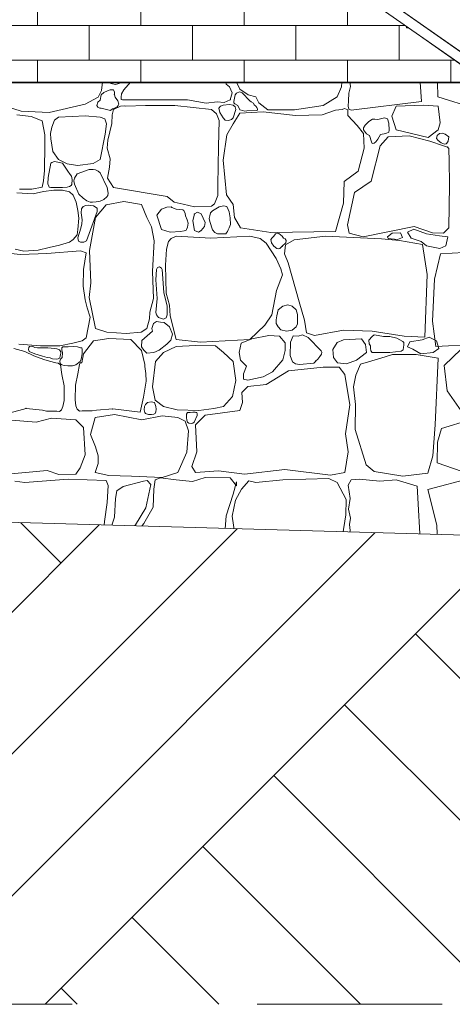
# Model space of a CAD drawing. Header units: centimetres. Extents: x 13236 to 130629, y -361 to 3059.
# Tile 17 of 71: x 76144 to 76228, y -215 to -23. Entities that reach past the tile are written whole.
import ezdxf

# ---------------------------------------------------------------- set-up
doc = ezdxf.new("R2010")
doc.units = ezdxf.units.CM
doc.header["$MEASUREMENT"] = 0
doc.linetypes.add('Przerywana', pattern=[36, 18, -18])
doc.linetypes.add('Wipeout_Contour', pattern=[100, 0, -100])
for name, color, linetype, lineweight in [('0_Nr_pióra__1', 7, 'Continuous', 13), ('0_Nr_pióra__102', 9, 'Continuous', 5), ('0_Nr_pióra__11', 7, 'Continuous', 13), ('0_Nr_pióra__2', 8, 'Continuous', 5), ('0_Nr_pióra__93', 7, 'Continuous', 13), ('_elementy3d_Nr_pióra__102', 9, 'Continuous', 5), ('_elementy3d_Nr_pióra__2', 8, 'Continuous', 5)]:
    doc.layers.add(name, color=color, linetype=linetype, lineweight=lineweight)
doc.layers.add('_elementy3d', color=7, linetype='Continuous')

# ---------------------------------------------------------------- blocks, each defined once
blk = doc.blocks.new('*X471', base_point=(73973.14, 422.67))
at = {"layer": '_elementy3d_Nr_pióra__102', "linetype": 'Continuous'}
for p, q in [((76159.84, -35.2), (76159.66, -36.88)), ((76161.28, -35.2), (76161.29, -35.22)), ((76161.29, -35.22), (76161.52, -35.52)), ((76161.52, -35.52), (76161.8, -35.57)), ((76161.8, -35.57), (76162.35, -35.68)), ((76162.35, -35.68), (76162.8, -35.54)), ((76162.8, -35.54), (76163.78, -35.2)), ((76165.3, -35.2), (76163.97, -36.75)), ((76183.88, -35.61), (76183.82, -35.2)), ((76184.58, -36.16), (76183.88, -35.61)), ((76185.1, -37.3), (76184.58, -36.16)), ((76185.9, -35.2), (76186.58, -36.61)), ((76205.53, -38.07), (76206.32, -36.13)), ((76206.32, -36.13), (76206.43, -35.2)), ((76208.13, -36.1), (76207.79, -37.34)), ((76207.94, -35.2), (76208.13, -36.1)), ((76221.91, -38.98), (76221.69, -35.2)), ((76225.13, -38.09), (76225.02, -35.2)), ((76144.03, -40.89), (76135.13, -38.09)), ((76158.99, -38.12), (76156.43, -39.53)), ((76159.66, -36.88), (76158.99, -38.12)), ((76159.6, -37.67), (76159.36, -38.75)), ((76160.07, -37.23), (76159.6, -37.67)), ((76160.78, -36.92), (76160.07, -37.23)), ((76161.3, -36.69), (76160.78, -36.92)), ((76161.96, -36.7), (76161.3, -36.69)), ((76162.17, -37.19), (76161.96, -36.7)), ((76162.14, -37.67), (76162.17, -37.19)), ((76162.31, -38.16), (76162.14, -37.67)), ((76162.83, -38.86), (76162.31, -38.16)), ((76163.47, -38.14), (76163.46, -38.62)), ((76163.52, -37.51), (76163.47, -38.14)), ((76163.97, -36.75), (76163.52, -37.51)), ((76184.7, -38.66), (76185.1, -37.3)), ((76185.67, -37.72), (76185.36, -38.96)), ((76185.9, -37.35), (76185.67, -37.72)), ((76186.5, -37.14), (76185.9, -37.35)), ((76187.02, -37.3), (76186.5, -37.14)), ((76186.58, -36.61), (76188.19, -37.67)), ((76188.48, -38.83), (76187.02, -37.3)), ((76188.19, -37.67), (76189.68, -38.07)), ((76189.68, -38.07), (76190.25, -39.23)), ((76202.75, -39.78), (76205.53, -38.07)), ((76207.79, -37.34), (76207.68, -38.85)), ((76234.03, -40.89), (76225.13, -38.09)), ((76156.43, -39.53), (76149.45, -41.15)), ((76158.89, -39.14), (76158.74, -39.8)), ((76158.74, -39.8), (76158.94, -40.12)), ((76159.36, -38.75), (76158.89, -39.14)), ((76158.94, -40.12), (76159.07, -40.16)), ((76159.07, -40.16), (76159.34, -40.29)), ((76163.35, -39.88), (76161.99, -40.57)), ((76162.14, -40.32), (76162.69, -40.02)), ((76162.69, -40.02), (76162.86, -39.77)), ((76162.98, -39.48), (76162.83, -38.86)), ((76162.86, -39.77), (76162.98, -39.48)), ((76164.04, -39.84), (76163.35, -39.88)), ((76163.46, -38.62), (76163.72, -38.66)), ((76163.72, -38.66), (76176.4, -38.64)), ((76164.36, -39.9), (76164.04, -39.84)), ((76168.2, -39.8), (76164.36, -39.9)), ((76173.93, -39.78), (76168.2, -39.8)), ((76181.06, -40.57), (76173.93, -39.78)), ((76176.4, -38.64), (76179.99, -39.33)), ((76179.99, -39.33), (76182.12, -39.03)), ((76182.12, -39.03), (76183.53, -39.18)), ((76182.77, -39.88), (76182.5, -40.28)), ((76183.29, -39.68), (76182.77, -39.88)), ((76184.55, -39.55), (76183.29, -39.68)), ((76183.53, -39.18), (76184.7, -38.66)), ((76185.29, -39.68), (76184.55, -39.55)), ((76185.65, -40.01), (76185.29, -39.68)), ((76185.36, -38.96), (76185.38, -39.26)), ((76185.38, -39.26), (76185.57, -39.43)), ((76185.57, -39.43), (76186.18, -39.8)), ((76185.75, -40.56), (76185.65, -40.01)), ((76186.18, -39.8), (76186.57, -40.6)), ((76188.79, -39.06), (76188.48, -38.83)), ((76189.22, -39.33), (76188.79, -39.06)), ((76189.37, -39.61), (76189.22, -39.33)), ((76189.68, -39.87), (76189.37, -39.61)), ((76189.9, -40.19), (76189.68, -39.87)), ((76190.03, -40.46), (76189.9, -40.19)), ((76190.25, -39.23), (76192.01, -40.59)), ((76197.21, -40.64), (76202.75, -39.78)), ((76207.68, -38.85), (76207.63, -39.92)), ((76207.63, -39.92), (76207.8, -40.48)), ((76208.23, -40.69), (76221.91, -38.98)), ((76217, -39.92), (76216.14, -41.82)), ((76222.33, -39.72), (76217, -39.92)), ((76225.17, -39.92), (76222.33, -39.72)), ((76225.57, -43.14), (76225.17, -39.92)), ((76145.94, -41.88), (76143.16, -41.61)), ((76149.45, -41.15), (76144.03, -40.89)), ((76148.08, -42.77), (76145.94, -41.88)), ((76151.25, -42.06), (76150.51, -42.65)), ((76153.95, -41.88), (76151.25, -42.06)), ((76156.47, -41.8), (76153.95, -41.88)), ((76159.4, -42.06), (76156.47, -41.8)), ((76159.34, -40.29), (76159.6, -40.32)), ((76160.27, -42.38), (76159.4, -42.06)), ((76159.6, -40.32), (76161.38, -40.72)), ((76161.38, -40.72), (76161.78, -40.43)), ((76161.7, -41.56), (76161.67, -43.28)), ((76161.99, -40.57), (76161.7, -41.56)), ((76161.78, -40.43), (76162.14, -40.32)), ((76182.01, -41.41), (76181.06, -40.57)), ((76182.52, -42.71), (76182.01, -41.41)), ((76182.5, -40.28), (76182.67, -41.13)), ((76182.67, -41.13), (76183.29, -42.15)), ((76183.29, -42.15), (76183.69, -42.62)), ((76184.94, -42.49), (76185.29, -42.15)), ((76185.29, -42.15), (76185.75, -40.56)), ((76186.58, -41.26), (76185.29, -43.32)), ((76186.57, -40.6), (76187.12, -40.72)), ((76191.09, -41.01), (76186.58, -41.26)), ((76187.12, -40.72), (76187.46, -40.85)), ((76187.46, -40.85), (76187.95, -40.82)), ((76187.95, -40.82), (76189.89, -40.77)), ((76189.89, -40.77), (76190.03, -40.65)), ((76190.03, -40.65), (76190.03, -40.46)), ((76197.38, -41.73), (76191.09, -41.01)), ((76192.01, -40.59), (76197.21, -40.64)), ((76202.61, -41.56), (76197.38, -41.73)), ((76205.21, -40.67), (76202.61, -41.56)), ((76206.51, -40.58), (76205.21, -40.67)), ((76206.96, -40.35), (76206.51, -40.58)), ((76207.59, -40.62), (76206.96, -40.35)), ((76207.56, -41.73), (76207.59, -40.62)), ((76209.39, -43.69), (76207.56, -41.73)), ((76207.8, -40.48), (76208.23, -40.69)), ((76214.75, -42.15), (76213.41, -42.5)), ((76215.31, -42.34), (76214.75, -42.15)), ((76216.14, -41.82), (76217, -44.52)), ((76148.6, -45.45), (76148.08, -42.77)), ((76149.95, -44.01), (76149.74, -45.21)), ((76150.51, -42.65), (76149.95, -44.01)), ((76160.58, -43.31), (76160.27, -42.38)), ((76160.34, -45.36), (76160.58, -43.31)), ((76161.67, -43.28), (76160.85, -46.49)), ((76182.39, -47.76), (76182.52, -42.71)), ((76183.69, -42.62), (76184.34, -42.68)), ((76185.29, -43.32), (76184.01, -45.5)), ((76184.34, -42.68), (76184.94, -42.49)), ((76210.63, -45.2), (76209.39, -43.69)), ((76210.98, -43.59), (76210.63, -44.1)), ((76211.65, -42.91), (76210.98, -43.59)), ((76212.38, -42.46), (76211.65, -42.91)), ((76212.84, -42.45), (76212.38, -42.46)), ((76213.41, -42.5), (76212.84, -42.45)), ((76215.53, -43.18), (76215.31, -42.34)), ((76215.62, -44.54), (76215.53, -43.18)), ((76225.17, -44.52), (76225.57, -43.14)), ((76148.58, -47.43), (76148.6, -45.45)), ((76149.74, -45.21), (76149.77, -46.23)), ((76159.4, -50.26), (76160.34, -45.36)), ((76184.01, -45.5), (76183.29, -50.38)), ((76210.63, -44.1), (76210.63, -44.52)), ((76210.63, -44.52), (76211.22, -45.28)), ((76210.73, -48.1), (76210.63, -45.2)), ((76211.22, -45.28), (76211.82, -45.58)), ((76211.82, -45.58), (76212.19, -46.81)), ((76213.41, -46.32), (76213.91, -45.39)), ((76215.44, -45.84), (76213.85, -47.63)), ((76213.91, -45.39), (76214.97, -45.21)), ((76214.97, -45.21), (76215.59, -44.95)), ((76219.55, -45.7), (76215.44, -45.84)), ((76215.59, -44.95), (76215.62, -44.54)), ((76217, -44.52), (76223.19, -45.99)), ((76223.51, -46.71), (76219.55, -45.7)), ((76223.19, -45.99), (76225.17, -44.52)), ((76224.86, -46.2), (76224.96, -45.61)), ((76224.96, -45.61), (76225.4, -45.21)), ((76225.4, -45.21), (76226, -45.14)), ((76226, -45.14), (76226.55, -45.33)), ((76226.55, -45.33), (76227.22, -45.84)), ((76227.22, -45.84), (76227.1, -46.7)), ((76148.51, -52.45), (76148.58, -47.43)), ((76149.77, -46.23), (76150.17, -48.75)), ((76160.85, -46.49), (76160.75, -48.05)), ((76182.31, -55.29), (76182.39, -47.76)), ((76213.85, -47.63), (76212.12, -54.51)), ((76212.19, -46.81), (76212.33, -47.14)), ((76212.33, -47.14), (76212.72, -47.09)), ((76212.72, -47.09), (76213.06, -46.82)), ((76213.06, -46.82), (76213.41, -46.32)), ((76226.19, -47.63), (76223.51, -46.71)), ((76225.17, -46.57), (76224.86, -46.2)), ((76225.72, -47.04), (76225.17, -46.57)), ((76226.39, -47.28), (76225.72, -47.04)), ((76226.99, -47.85), (76226.19, -47.63)), ((76226.69, -47.24), (76226.39, -47.28)), ((76226.85, -47.07), (76226.69, -47.24)), ((76227.1, -46.7), (76226.85, -47.07)), ((76227.24, -48.15), (76226.99, -47.85)), ((76150.17, -48.75), (76151.25, -50.26)), ((76160.75, -48.05), (76161.29, -50.15)), ((76209.62, -52.53), (76210.73, -48.1)), ((76227.25, -48.39), (76227.24, -48.15)), ((76227.28, -50.43), (76227.25, -48.39)), ((76149.77, -50.97), (76149.23, -53.81)), ((76149.95, -50.85), (76149.77, -50.97)), ((76150.47, -50.7), (76149.95, -50.85)), ((76152.03, -50.97), (76150.47, -50.7)), ((76151.25, -50.26), (76152.94, -51.12)), ((76153.09, -52.58), (76152.03, -50.97)), ((76152.94, -51.12), (76154.99, -51.44)), ((76154.99, -51.44), (76157.99, -51.08)), ((76157.99, -51.08), (76159.4, -50.26)), ((76161.29, -50.15), (76161.21, -51.79)), ((76183.29, -50.38), (76183.98, -57.14)), ((76227.37, -55.21), (76227.28, -50.43)), ((76148.36, -54.45), (76148.51, -52.45)), ((76153.55, -53.22), (76153.09, -52.58)), ((76153.82, -53.54), (76153.55, -53.22)), ((76153.91, -54.14), (76153.82, -53.54)), ((76154.93, -53.08), (76154.4, -53.88)), ((76157.23, -52.23), (76154.93, -53.08)), ((76157.99, -52.2), (76157.23, -52.23)), ((76158.47, -52.32), (76157.99, -52.2)), ((76158.97, -52.54), (76158.47, -52.32)), ((76159.39, -52.88), (76158.97, -52.54)), ((76160.74, -55.74), (76159.39, -52.88)), ((76161.21, -51.79), (76160.77, -53.94)), ((76206.87, -54.56), (76209.62, -52.53)), ((76148.08, -55.66), (76148.36, -54.45)), ((76149.23, -53.81), (76149.22, -55.03)), ((76149.22, -55.03), (76149.37, -55.45)), ((76149.37, -55.45), (76149.47, -55.68)), ((76152.96, -55.66), (76153.39, -55.55)), ((76153.39, -55.55), (76153.72, -55.32)), ((76153.72, -55.32), (76153.84, -55.12)), ((76153.84, -55.12), (76153.91, -54.14)), ((76154.4, -53.88), (76154.27, -54.43)), ((76154.27, -54.43), (76154.37, -55.09)), ((76154.37, -55.09), (76155.2, -57.01)), ((76160.77, -53.94), (76161.99, -55.73)), ((76182.27, -57.31), (76182.31, -55.29)), ((76206.77, -58.75), (76206.87, -54.56)), ((76212.12, -54.51), (76208.9, -56.67)), ((76227.23, -63.55), (76227.37, -55.21)), ((76146.32, -56.94), (76143.14, -56.75)), ((76143.67, -56.03), (76146.09, -56.02)), ((76146.09, -56.02), (76148.08, -55.66)), ((76148.32, -56.5), (76146.32, -56.94)), ((76150.35, -56.22), (76148.32, -56.5)), ((76149.47, -55.68), (76149.77, -55.74)), ((76149.77, -55.74), (76152.03, -55.74)), ((76152.06, -56.25), (76150.35, -56.22)), ((76152.03, -55.74), (76152.96, -55.66)), ((76153.38, -56.55), (76152.06, -56.25)), ((76154.09, -57.23), (76153.38, -56.55)), ((76154.68, -58.59), (76154.09, -57.23)), ((76155.2, -57.01), (76156.08, -57.78)), ((76160.67, -57.56), (76160.85, -57.3)), ((76160.91, -56.83), (76160.74, -55.74)), ((76160.85, -57.3), (76160.91, -56.83)), ((76161.99, -55.73), (76172.39, -57.5)), ((76181.66, -58.88), (76182.27, -57.31)), ((76183.98, -57.14), (76185.27, -59.05)), ((76208.9, -56.67), (76207.49, -62.98)), ((76155.02, -60.19), (76154.68, -58.59)), ((76156.57, -59.22), (76156.04, -59.43)), ((76156.08, -57.78), (76156.77, -58.32)), ((76157.04, -59.16), (76156.57, -59.22)), ((76156.77, -58.32), (76157.46, -58.57)), ((76158.1, -59.27), (76157.04, -59.16)), ((76157.46, -58.57), (76157.88, -58.6)), ((76157.88, -58.6), (76158.6, -58.54)), ((76158.78, -59.72), (76158.1, -59.27)), ((76160.53, -59.12), (76158.47, -61.55)), ((76158.6, -58.54), (76159.36, -58.36)), ((76159.36, -58.36), (76160.07, -58.05)), ((76160.07, -58.05), (76160.67, -57.56)), ((76163.99, -58.48), (76160.53, -59.12)), ((76167.41, -59.02), (76163.99, -58.48)), ((76168.43, -61.55), (76167.41, -59.02)), ((76172.39, -57.5), (76173.76, -58.59)), ((76173.76, -58.59), (76175.54, -59)), ((76175.54, -59), (76177.75, -59.5)), ((76177.75, -59.5), (76181.06, -59.39)), ((76181.06, -59.39), (76181.66, -58.88)), ((76183.4, -59.32), (76182.53, -59.51)), ((76184.02, -59.4), (76183.4, -59.32)), ((76184.28, -60.01), (76184.02, -59.4)), ((76185.27, -59.05), (76185.52, -61.55)), ((76205.21, -64.3), (76206.77, -58.75)), ((76155.21, -61.71), (76155.02, -60.19)), ((76155.73, -59.86), (76155.66, -60.63)), ((76155.66, -60.63), (76155.89, -62.03)), ((76156.04, -59.43), (76155.73, -59.86)), ((76156.69, -66.13), (76158.76, -60.42)), ((76158.76, -60.42), (76158.8, -60)), ((76158.8, -60), (76158.78, -59.72)), ((76171.32, -59.94), (76170.41, -61.1)), ((76170.41, -61.1), (76171.32, -63.87)), ((76172.38, -59.57), (76171.32, -59.94)), ((76173.18, -59.52), (76172.38, -59.57)), ((76173.35, -59.59), (76173.18, -59.52)), ((76174.15, -59.94), (76173.35, -59.59)), ((76175.44, -60.09), (76174.15, -59.94)), ((76175.68, -60.21), (76175.44, -60.09)), ((76175.92, -60.76), (76175.68, -60.21)), ((76176.01, -61.22), (76175.92, -60.76)), ((76176.32, -62.04), (76176.01, -61.22)), ((76177.71, -60.88), (76177.39, -62.19)), ((76178.32, -60.55), (76177.71, -60.88)), ((76179.03, -60.88), (76178.32, -60.55)), ((76179.82, -62.56), (76179.03, -60.88)), ((76180.69, -61.22), (76180.62, -61.75)), ((76180.85, -60.69), (76180.69, -61.22)), ((76181.26, -60.26), (76180.85, -60.69)), ((76182.53, -59.51), (76181.26, -60.26)), ((76184.46, -60.47), (76184.28, -60.01)), ((76184.67, -61.6), (76184.46, -60.47)), ((76155.05, -63.93), (76155.21, -61.71)), ((76155.78, -62.78), (76155.62, -63.63)), ((76155.89, -62.03), (76155.78, -62.78)), ((76158.47, -61.55), (76157.31, -67.99)), ((76169.34, -63.4), (76168.43, -61.55)), ((76176.48, -62.64), (76176.32, -62.04)), ((76176.35, -63.48), (76176.48, -62.64)), ((76177.39, -62.19), (76177.71, -64.1)), ((76179.7, -63.35), (76179.82, -62.56)), ((76180.62, -61.75), (76180.71, -62.34)), ((76180.71, -62.34), (76181.26, -63.97)), ((76184.5, -63.59), (76184.72, -62.94)), ((76184.72, -62.94), (76184.67, -61.6)), ((76185.52, -61.55), (76186.68, -63.58)), ((76207.49, -62.98), (76207.86, -64.59)), ((76154.09, -65.88), (76154.89, -64.97)), ((76154.89, -64.97), (76155.05, -63.93)), ((76155.62, -63.63), (76155.01, -65.52)), ((76169.91, -66.13), (76169.34, -63.4)), ((76171.32, -63.87), (76173.01, -64.44)), ((76173.01, -64.44), (76175.04, -64.32)), ((76175.04, -64.32), (76175.75, -64.19)), ((76175.75, -64.19), (76176.1, -64.06)), ((76176.1, -64.06), (76176.2, -63.87)), ((76176.2, -63.87), (76176.35, -63.48)), ((76177.71, -64.1), (76178.5, -64.43)), ((76178.5, -64.43), (76179.03, -64.1)), ((76179.03, -64.1), (76179.7, -63.35)), ((76181.26, -63.97), (76181.72, -64.47)), ((76181.72, -64.47), (76182.24, -64.75)), ((76182.24, -64.75), (76182.99, -64.76)), ((76182.99, -64.76), (76183.81, -64.74)), ((76183.81, -64.74), (76183.98, -64.54)), ((76183.98, -64.54), (76184.15, -64.3)), ((76184.15, -64.3), (76184.28, -63.97)), ((76184.28, -63.97), (76184.5, -63.59)), ((76186.68, -63.58), (76192.6, -64.49)), ((76192.6, -64.49), (76205.21, -64.3)), ((76193.53, -64.76), (76193.19, -65.19)), ((76193.84, -64.63), (76193.53, -64.76)), ((76194.16, -64.69), (76193.84, -64.63)), ((76194.8, -65.19), (76194.16, -64.69)), ((76207.86, -64.59), (76210.58, -65.34)), ((76210.58, -65.34), (76220.49, -63.35)), ((76215.31, -65.36), (76216.22, -64.62)), ((76216.22, -64.62), (76217.81, -64.56)), ((76217.81, -64.56), (76218.22, -65.45)), ((76220.4, -63.83), (76219.19, -64.45)), ((76219.19, -64.45), (76219.9, -65.57)), ((76222.87, -64.77), (76220.4, -63.83)), ((76220.49, -63.35), (76224.06, -64.54)), ((76225.4, -65.12), (76222.87, -64.77)), ((76224.06, -64.54), (76226.19, -64.59)), ((76227.05, -65.3), (76225.4, -65.12)), ((76226.19, -64.59), (76227.23, -63.55)), ((76149.43, -67.43), (76151.48, -66.98)), ((76151.48, -66.98), (76153.43, -66.35)), ((76153.43, -66.35), (76154.09, -65.88)), ((76155.01, -65.52), (76155.15, -66.15)), ((76155.15, -66.15), (76155.57, -66.38)), ((76155.57, -66.38), (76156.19, -66.35)), ((76156.19, -66.35), (76156.69, -66.13)), ((76169.54, -72.05), (76169.91, -66.13)), ((76172.69, -66.23), (76172.27, -67.71)), ((76173.21, -65.63), (76172.69, -66.23)), ((76174.2, -65.19), (76173.21, -65.63)), ((76180.93, -65.56), (76174.2, -65.19)), ((76188.48, -65.19), (76180.93, -65.56)), ((76190.54, -65.63), (76188.48, -65.19)), ((76191.68, -66.53), (76190.54, -65.63)), ((76193.64, -69.52), (76191.68, -66.53)), ((76192.83, -65.55), (76192.62, -65.88)), ((76192.62, -65.88), (76192.74, -66.51)), ((76192.74, -66.51), (76193.19, -67.17)), ((76193.19, -65.19), (76192.83, -65.55)), ((76195.08, -65.58), (76194.8, -65.19)), ((76194.8, -67.17), (76195.51, -66.48)), ((76195.37, -65.73), (76195.08, -65.58)), ((76195.45, -66.9), (76195.27, -68.66)), ((76195.56, -66.05), (76195.37, -65.73)), ((76197.11, -65.91), (76195.45, -66.9)), ((76195.51, -66.48), (76195.56, -66.05)), ((76203.23, -65.19), (76197.11, -65.91)), ((76214.15, -65.73), (76203.23, -65.19)), ((76217.64, -66.05), (76214.15, -65.73)), ((76215.45, -65.68), (76215.31, -65.36)), ((76217.25, -65.83), (76215.45, -65.68)), ((76218.22, -65.45), (76217.25, -65.83)), ((76222.12, -66.84), (76217.64, -66.05)), ((76219.9, -65.57), (76221.87, -66.21)), ((76221.87, -66.21), (76222.9, -67.1)), ((76223.01, -72.67), (76222.12, -66.84)), ((76226.67, -67.1), (76227.05, -65.3)), ((76143.86, -68.77), (76140.13, -68.35)), ((76142.84, -67.7), (76144.54, -68.1)), ((76149.01, -68.6), (76143.86, -68.77)), ((76144.54, -68.1), (76147.33, -67.94)), ((76147.33, -67.94), (76149.43, -67.43)), ((76155.53, -68.04), (76149.01, -68.6)), ((76156.62, -68.45), (76155.53, -68.04)), ((76156.12, -71.66), (76156.62, -68.45)), ((76157.31, -67.99), (76157.55, -74.3)), ((76172.27, -67.71), (76172.09, -70.83)), ((76193.19, -67.17), (76193.75, -67.61)), ((76193.75, -67.61), (76194.04, -67.69)), ((76194.04, -67.69), (76194.33, -67.61)), ((76194.33, -67.61), (76194.54, -67.39)), ((76194.54, -67.39), (76194.8, -67.17)), ((76195.27, -68.66), (76195.98, -70.41)), ((76222.9, -67.1), (76225.49, -67.63)), ((76225.65, -68.63), (76224.48, -73.6)), ((76225.49, -67.63), (76226.67, -67.1)), ((76230.13, -68.35), (76225.65, -68.63)), ((76172.09, -70.83), (76172.22, -76.26)), ((76194.51, -71.55), (76193.64, -69.52)), ((76195.98, -70.41), (76198.12, -77.99)), ((76156.07, -74.91), (76156.12, -71.66)), ((76169.74, -77.3), (76169.54, -72.05)), ((76170.36, -71.66), (76170.18, -73.67)), ((76170.55, -71.3), (76170.36, -71.66)), ((76170.94, -71.16), (76170.55, -71.3)), ((76171.32, -71.41), (76170.94, -71.16)), ((76171.42, -71.66), (76171.32, -71.41)), ((76171.74, -76.19), (76171.42, -71.66)), ((76193.71, -75.79), (76194.85, -72.74)), ((76194.85, -72.74), (76194.51, -71.55)), ((76222.54, -84.83), (76223.01, -72.67)), ((76157.55, -74.3), (76157.21, -77.15)), ((76170.18, -73.67), (76170.45, -77.32)), ((76224.48, -73.6), (76224.09, -81.74)), ((76156.45, -77.62), (76156.07, -74.91)), ((76172.42, -78.8), (76171.74, -76.19)), ((76172.22, -76.26), (76172.88, -78.64)), ((76192.77, -80.54), (76193.71, -75.79)), ((76156.87, -79.14), (76156.45, -77.62)), ((76157.21, -77.15), (76158.47, -83.14)), ((76169.07, -80), (76169.74, -77.3)), ((76170.45, -77.32), (76170.23, -80.08)), ((76195.92, -78.55), (76194.9, -78.84)), ((76196.75, -78.8), (76195.92, -78.55)), ((76198.12, -77.99), (76199.16, -81.56)), ((76157.4, -80.94), (76156.87, -79.14)), ((76168.95, -81.29), (76169.07, -80)), ((76170.23, -80.08), (76170.36, -80.54)), ((76172.4, -80.54), (76172.42, -78.8)), ((76172.88, -78.64), (76173.01, -80.69)), ((76194.02, -79.56), (76193.74, -80.73)), ((76194.9, -78.84), (76194.02, -79.56)), ((76197.55, -79.56), (76196.75, -78.8)), ((76197.78, -80.42), (76197.55, -79.56)), ((76197.8, -81.36), (76197.78, -80.42)), ((76156.62, -84.98), (76157.4, -80.94)), ((76168.43, -83.14), (76168.95, -81.29)), ((76169.76, -82.21), (76169.57, -82.75)), ((76170.36, -81.82), (76169.76, -82.21)), ((76170.36, -80.54), (76170.73, -81.06)), ((76171.1, -81.91), (76170.36, -81.82)), ((76170.73, -81.06), (76171.72, -81.37)), ((76171.8, -82.02), (76171.1, -81.91)), ((76171.72, -81.37), (76172.23, -81.1)), ((76172.9, -82.85), (76171.8, -82.02)), ((76172.23, -81.1), (76172.4, -80.54)), ((76173.01, -80.69), (76174.2, -85.32)), ((76191.44, -82.55), (76192.77, -80.54)), ((76193.63, -81.45), (76193.62, -82.2)), ((76193.62, -82.2), (76194.02, -82.87)), ((76193.74, -80.73), (76193.63, -81.45)), ((76197.55, -82.87), (76197.81, -82.26)), ((76197.81, -82.26), (76197.8, -81.36)), ((76199.16, -81.56), (76199.51, -84.01)), ((76224.09, -81.74), (76224.69, -86.64)), ((76158.47, -83.14), (76160.7, -83.91)), ((76160.7, -83.91), (76164.46, -84.14)), ((76164.46, -84.14), (76167.34, -83.91)), ((76167.34, -83.91), (76168.43, -83.14)), ((76169.57, -83.67), (76167.5, -85.51)), ((76169.57, -82.75), (76169.44, -83.17)), ((76169.44, -83.17), (76169.57, -83.67)), ((76173.44, -84.25), (76172.9, -82.85)), ((76173.16, -85.46), (76173.44, -84.25)), ((76188.48, -85.32), (76191.44, -82.55)), ((76194.02, -82.87), (76194.55, -83.43)), ((76194.55, -83.43), (76195.66, -83.71)), ((76195.66, -83.71), (76196.73, -83.5)), ((76196.73, -83.5), (76197.55, -82.87)), ((76199.51, -84.01), (76201.07, -84.53)), ((76201.07, -84.53), (76206.72, -83.49)), ((76206.72, -83.49), (76212.34, -83.69)), ((76212.34, -83.69), (76218.56, -84.63)), ((76143.56, -86.2), (76147.77, -86.51)), ((76151.55, -86.51), (76154.05, -86.01)), ((76154.05, -86.01), (76155.87, -85.58)), ((76155.87, -85.58), (76156.62, -84.98)), ((76156.16, -88.07), (76158.05, -85.6)), ((76158.05, -85.6), (76161.05, -85.13)), ((76161.05, -85.13), (76165.36, -85.32)), ((76165.36, -85.32), (76167.45, -87.43)), ((76167.5, -85.51), (76167.44, -86.73)), ((76172.36, -86.23), (76173.16, -85.46)), ((76174.2, -85.32), (76178.93, -85.82)), ((76178.93, -85.82), (76188.48, -85.32)), ((76186.83, -86.02), (76186.46, -87.81)), ((76188.88, -85.2), (76186.83, -86.02)), ((76192.18, -84.51), (76188.88, -85.2)), ((76194.28, -84.68), (76192.18, -84.51)), ((76195.4, -85.97), (76194.28, -84.68)), ((76195.37, -87.45), (76195.4, -85.97)), ((76196.4, -85.84), (76196.36, -88.4)), ((76196.96, -84.6), (76196.4, -85.84)), ((76197.93, -84.64), (76196.96, -84.6)), ((76198.79, -84.42), (76197.93, -84.64)), ((76199.83, -84.93), (76198.79, -84.42)), ((76202.41, -87.5), (76199.83, -84.93)), ((76205.48, -85.89), (76204.65, -87.23)), ((76206.77, -85.35), (76205.48, -85.89)), ((76210.23, -85.2), (76206.77, -85.35)), ((76211.05, -86.27), (76210.23, -85.2)), ((76212.34, -84.7), (76211.65, -85.42)), ((76211.65, -85.42), (76211.71, -86.13)), ((76211.71, -86.13), (76211.99, -86.55)), ((76212.69, -84.37), (76212.34, -84.7)), ((76213.48, -84.55), (76212.69, -84.37)), ((76214.55, -84.73), (76213.48, -84.55)), ((76215.76, -84.7), (76214.55, -84.73)), ((76217.13, -85.07), (76215.76, -84.7)), ((76217.72, -85.39), (76217.13, -85.07)), ((76218.28, -85.67), (76217.72, -85.39)), ((76218.49, -85.9), (76218.28, -85.67)), ((76218.49, -86.41), (76218.49, -85.9)), ((76218.56, -84.63), (76222.54, -84.83)), ((76219.19, -86.73), (76219.66, -85.76)), ((76219.66, -85.76), (76222.08, -85.39)), ((76222.08, -85.39), (76223.38, -84.85)), ((76223.38, -84.85), (76224.83, -85.57)), ((76224.69, -86.64), (76233.56, -86.2)), ((76224.83, -85.57), (76225.3, -87.06)), ((76144.72, -87.62), (76142.54, -87.03)), ((76146.44, -88.5), (76144.72, -87.62)), ((76145.46, -86.85), (76145.4, -87.24)), ((76145.4, -87.24), (76145.56, -87.62)), ((76145.64, -86.65), (76145.46, -86.85)), ((76145.56, -87.62), (76146.64, -88.07)), ((76146, -86.61), (76145.64, -86.65)), ((76146.25, -86.66), (76146, -86.61)), ((76146.45, -86.75), (76146.25, -86.66)), ((76146.56, -86.87), (76146.45, -86.75)), ((76147.2, -86.93), (76146.56, -86.87)), ((76146.64, -88.07), (76148.14, -88.56)), ((76149.19, -86.92), (76147.2, -86.93)), ((76147.77, -86.51), (76151.55, -86.51)), ((76150.47, -87.04), (76149.19, -86.92)), ((76150.97, -87.12), (76150.47, -87.04)), ((76151.43, -87.34), (76150.97, -87.12)), ((76151.61, -87.5), (76151.43, -87.34)), ((76151.72, -87.72), (76151.61, -87.5)), ((76151.67, -88.24), (76151.7, -87.98)), ((76151.7, -87.98), (76151.72, -87.72)), ((76151.94, -86.92), (76151.91, -87.29)), ((76151.91, -87.29), (76152.03, -87.9)), ((76152.12, -86.74), (76151.94, -86.92)), ((76152.03, -87.9), (76151.96, -88.8)), ((76152.34, -86.76), (76152.12, -86.74)), ((76153.14, -86.71), (76152.34, -86.76)), ((76154.26, -86.65), (76153.14, -86.71)), ((76154.99, -86.72), (76154.26, -86.65)), ((76155.53, -86.92), (76154.99, -86.72)), ((76155.78, -86.95), (76155.53, -86.92)), ((76155.7, -89.11), (76155.86, -88.12)), ((76155.9, -87.22), (76155.78, -86.95)), ((76155.78, -89.85), (76156.16, -88.07)), ((76155.86, -88.12), (76155.9, -87.22)), ((76167.44, -86.73), (76167.87, -87.39)), ((76167.45, -87.43), (76168.09, -90.17)), ((76167.87, -87.39), (76168.46, -87.96)), ((76168.46, -87.96), (76169.84, -87.85)), ((76169.84, -87.85), (76170.89, -87.36)), ((76171.67, -87.85), (76170.16, -89.56)), ((76170.89, -87.36), (76172.36, -86.23)), ((76174.2, -86.69), (76171.67, -87.85)), ((76177.96, -86.49), (76174.2, -86.69)), ((76181.83, -86.51), (76177.96, -86.49)), ((76183.36, -87.85), (76181.83, -86.51)), ((76185.29, -89.58), (76183.36, -87.85)), ((76186.46, -87.81), (76186.66, -89.31)), ((76194.94, -89.29), (76195.37, -87.45)), ((76202.5, -87.76), (76202.41, -87.5)), ((76202.44, -88.19), (76202.5, -87.76)), ((76204.65, -87.23), (76204.81, -88.84)), ((76209.27, -89.36), (76211.19, -87.82)), ((76211.19, -87.82), (76211.05, -86.27)), ((76211.99, -86.55), (76211.98, -86.98)), ((76211.98, -86.98), (76212.04, -87.49)), ((76212.04, -87.49), (76212.34, -87.83)), ((76212.34, -87.83), (76215.76, -87.83)), ((76215.76, -87.83), (76217.93, -87.56)), ((76217.93, -87.56), (76218.33, -87.29)), ((76218.33, -87.29), (76218.44, -86.81)), ((76218.44, -86.81), (76218.49, -86.41)), ((76220.24, -87.16), (76219.19, -86.73)), ((76221.76, -88.1), (76220.24, -87.16)), ((76224.18, -87.81), (76221.76, -88.1)), ((76225.3, -87.06), (76224.18, -87.81)), ((76229.63, -87.19), (76226.3, -90.36)), ((76148.44, -89.19), (76146.44, -88.5)), ((76148.14, -88.56), (76149.05, -88.8)), ((76149.54, -89.52), (76148.44, -89.19)), ((76149.05, -88.8), (76149.62, -88.9)), ((76150.72, -89.84), (76149.54, -89.52)), ((76149.62, -88.9), (76150.08, -89.05)), ((76150.08, -89.05), (76150.83, -89.12)), ((76151.23, -89.94), (76150.72, -89.84)), ((76150.83, -89.12), (76151.17, -89.09)), ((76151.17, -89.09), (76151.43, -88.96)), ((76151.63, -90.26), (76151.23, -89.94)), ((76151.43, -88.96), (76151.55, -88.8)), ((76151.68, -89.14), (76151.52, -89.54)), ((76151.52, -89.54), (76151.6, -89.96)), ((76151.55, -88.8), (76151.61, -88.58)), ((76151.6, -89.96), (76151.94, -90.26)), ((76151.61, -88.58), (76151.67, -88.24)), ((76151.96, -88.8), (76151.68, -89.14)), ((76154.62, -90.26), (76155.46, -89.61)), ((76155.37, -90.17), (76155.48, -89.88)), ((76155.46, -89.61), (76155.7, -89.11)), ((76155.48, -89.88), (76155.78, -89.85)), ((76170.16, -89.56), (76169.57, -94.49)), ((76185.81, -93.27), (76185.29, -89.58)), ((76186.66, -89.31), (76187.89, -90.53)), ((76192.9, -91.57), (76194.94, -89.29)), ((76196.36, -88.4), (76196.82, -89.65)), ((76196.82, -89.65), (76197.39, -90.06)), ((76198.17, -90.2), (76200.95, -89.94)), ((76200.95, -89.94), (76201.33, -89.52)), ((76201.32, -89.53), (76201.74, -89.16)), ((76201.74, -89.16), (76202.16, -88.61)), ((76202.16, -88.61), (76202.44, -88.19)), ((76204.81, -88.84), (76205.6, -89.86)), ((76205.6, -89.86), (76207.31, -90.03)), ((76207.31, -90.03), (76209.27, -89.36)), ((76211.6, -89.63), (76210.06, -90.1)), ((76214, -88.94), (76211.6, -89.63)), ((76216.28, -88.25), (76214, -88.94)), ((76218.58, -88.25), (76216.28, -88.25)), ((76220.88, -88.25), (76218.58, -88.25)), ((76225.14, -88.95), (76220.88, -88.25)), ((76224.58, -101.91), (76225.14, -88.95)), ((76151.94, -92.1), (76151.63, -90.26)), ((76151.94, -90.26), (76152.38, -90.39)), ((76152.38, -90.39), (76153.08, -90.46)), ((76153.08, -90.46), (76154.01, -90.45)), ((76154.01, -90.45), (76154.62, -90.26)), ((76155.01, -92), (76155.37, -90.17)), ((76168.09, -90.17), (76168.04, -90.54)), ((76168.04, -90.54), (76168.28, -91.95)), ((76168.28, -91.95), (76168.3, -93.44)), ((76187.89, -90.53), (76187.27, -91.99)), ((76191.11, -92.58), (76192.9, -91.57)), ((76196.04, -91.42), (76191.71, -94.04)), ((76202.78, -90.67), (76196.04, -91.42)), ((76197.39, -90.06), (76198.17, -90.2)), ((76205.88, -90.72), (76202.78, -90.67)), ((76207.01, -92.1), (76205.88, -90.72)), ((76210.06, -90.1), (76209.15, -92.25)), ((76226.3, -90.36), (76226.89, -95.27)), ((76152.34, -94.31), (76151.94, -92.1)), ((76154.56, -94.2), (76155.01, -92)), ((76168.3, -93.44), (76167.84, -96.53)), ((76185.14, -96.42), (76185.81, -93.27)), ((76187.27, -91.99), (76187.3, -93.03)), ((76187.3, -93.03), (76188.09, -93.25)), ((76188.09, -93.25), (76191.11, -92.58)), ((76207.98, -98.01), (76207.01, -92.1)), ((76209.15, -92.25), (76208.7, -94.51)), ((76152.34, -97.2), (76152.34, -94.31)), ((76154.48, -97.08), (76154.56, -94.2)), ((76169.57, -94.49), (76170.09, -97.14)), ((76188.09, -94.46), (76186.93, -95.65)), ((76186.93, -95.65), (76187.1, -97.58)), ((76191.71, -94.04), (76188.09, -94.46)), ((76208.7, -94.51), (76209.09, -97.99)), ((76226.89, -95.27), (76229.63, -99.19)), ((76152.13, -98.36), (76152.34, -97.2)), ((76154.65, -98.25), (76154.48, -97.08)), ((76167.84, -96.53), (76167.13, -99.42)), ((76168.62, -97.6), (76168.23, -97.96)), ((76169.29, -97.45), (76168.62, -97.6)), ((76169.95, -97.6), (76169.29, -97.45)), ((76170.09, -97.96), (76169.95, -97.6)), ((76170.09, -97.14), (76171.67, -98.35)), ((76183.36, -98.35), (76185.14, -96.42)), ((76187.1, -97.58), (76186.53, -99.14)), ((76141.85, -99.61), (76144.94, -98.73)), ((76144.94, -98.73), (76148.13, -99.09)), ((76148.13, -99.09), (76148.93, -99.23)), ((76148.93, -99.23), (76150.92, -99.27)), ((76150.92, -99.27), (76151.43, -99.33)), ((76151.43, -99.33), (76151.63, -99.19)), ((76151.63, -99.19), (76151.88, -98.99)), ((76151.88, -98.99), (76152.13, -98.36)), ((76154.88, -98.89), (76154.65, -98.25)), ((76155.13, -99.09), (76154.88, -98.89)), ((76155.33, -99.23), (76155.13, -99.09)), ((76155.84, -99.19), (76155.33, -99.23)), ((76157.83, -99.21), (76155.84, -99.19)), ((76158.63, -99.08), (76157.83, -99.21)), ((76161.83, -98.82), (76158.63, -99.08)), ((76167.13, -99.42), (76161.83, -98.82)), ((76168, -98.37), (76167.95, -99)), ((76167.95, -99), (76168.04, -99.49)), ((76168.23, -97.96), (76168, -98.37)), ((76168.04, -99.49), (76168.23, -99.71)), ((76170.24, -98.34), (76170.09, -97.96)), ((76170.09, -99.71), (76170.18, -99.38)), ((76170.18, -99.38), (76170.26, -98.87)), ((76170.26, -98.87), (76170.24, -98.34)), ((76171.67, -98.35), (76174.37, -99)), ((76174.37, -99), (76178.56, -99.12)), ((76176.38, -99.49), (76176.15, -99.84)), ((76176.92, -99.53), (76176.38, -99.49)), ((76177.42, -99.43), (76176.92, -99.53)), ((76177.84, -99.44), (76177.42, -99.43)), ((76177.97, -99.49), (76177.84, -99.44)), ((76178.17, -99.52), (76177.97, -99.49)), ((76178.23, -99.77), (76178.17, -99.52)), ((76178.56, -99.12), (76181.5, -98.77)), ((76186.53, -99.14), (76179.84, -100.06)), ((76181.5, -98.77), (76183.36, -98.35)), ((76207.11, -103.65), (76207.98, -98.01)), ((76209.09, -97.99), (76209, -102.83)), ((76146.95, -101.42), (76141.35, -100.95)), ((76149.9, -100.61), (76146.95, -101.42)), ((76154.66, -100.95), (76149.9, -100.61)), ((76156.14, -102.44), (76154.66, -100.95)), ((76157.48, -103.78), (76158.4, -100.51)), ((76158.4, -100.51), (76162.14, -99.91)), ((76162.14, -99.91), (76167.49, -100.95)), ((76167.49, -100.95), (76171.42, -100.14)), ((76168.23, -99.71), (76168.76, -99.9)), ((76168.76, -99.9), (76169.39, -99.9)), ((76169.39, -99.9), (76169.79, -99.86)), ((76169.79, -99.86), (76170.09, -99.71)), ((76171.42, -100.14), (76174.47, -100.51)), ((76174.47, -100.51), (76175.93, -101.18)), ((76175.93, -101.18), (76176.58, -103.08)), ((76176.15, -99.84), (76176.18, -100.5)), ((76176.18, -100.5), (76176.23, -101.03)), ((76176.23, -101.03), (76176.38, -101.4)), ((76176.38, -101.4), (76176.65, -101.59)), ((76177.44, -101.62), (76177.66, -101.4)), ((76177.66, -101.4), (76178.24, -100.11)), ((76179.84, -100.06), (76177.96, -101.89)), ((76178.24, -100.11), (76178.23, -99.77)), ((76231.35, -100.95), (76225.8, -102.61)), ((76156.46, -107.76), (76156.14, -102.44)), ((76176.58, -103.08), (76176.25, -107.24)), ((76176.65, -101.59), (76177.06, -101.67)), ((76177.06, -101.67), (76177.44, -101.62)), ((76177.96, -101.89), (76178.19, -107.19)), ((76209, -102.83), (76211.15, -109.7)), ((76224.11, -107.93), (76224.58, -101.91)), ((76225.8, -102.61), (76225.05, -105.26)), ((76158.47, -106.18), (76157.48, -103.78)), ((76207.63, -107.19), (76207.11, -103.65)), ((76225.05, -105.26), (76225, -109.29)), ((76158.99, -107.94), (76158.47, -106.18)), ((76176.25, -107.24), (76174.47, -111.18)), ((76178.19, -107.19), (76177.19, -110.02)), ((76207.01, -111.18), (76207.63, -107.19)), ((76155.45, -110.31), (76156.46, -107.76)), ((76159.01, -109.47), (76158.99, -107.94)), ((76223.17, -111.34), (76224.11, -107.93)), ((76141.35, -111.5), (76149.06, -110.83)), ((76149.06, -110.83), (76151.36, -111.58)), ((76154.66, -111.5), (76155.45, -110.31)), ((76158.4, -111.18), (76159.01, -109.47)), ((76177.19, -110.02), (76177.96, -111.18)), ((76177.96, -111.18), (76182.4, -110.86)), ((76182.4, -110.86), (76187.5, -111.5)), ((76187.5, -111.5), (76195.32, -110.61)), ((76195.32, -110.61), (76204.19, -111.68)), ((76211.15, -109.7), (76212.69, -110.98)), ((76212.69, -110.98), (76218.28, -111.92)), ((76225, -109.29), (76231.35, -111.5)), ((76142.74, -112.87), (76144.74, -113.16)), ((76144.74, -113.16), (76153.14, -112.49)), ((76151.36, -111.58), (76154.66, -111.5)), ((76153.14, -112.49), (76160.55, -112.72)), ((76161.05, -111.75), (76158.4, -111.18)), ((76160.55, -112.72), (76160.94, -113.71)), ((76165.48, -111.92), (76161.05, -111.75)), ((76167.81, -112.87), (76163.84, -113.94)), ((76171.47, -112.17), (76165.48, -111.92)), ((76168.55, -112.77), (76167.81, -112.87)), ((76169.25, -113.51), (76168.55, -112.77)), ((76170.09, -112.64), (76169.81, -114.45)), ((76171.13, -112.25), (76170.09, -112.64)), ((76174.15, -112.64), (76171.13, -112.25)), ((76174.47, -111.18), (76171.47, -112.17)), ((76177.32, -112.94), (76174.15, -112.64)), ((76179.79, -112.17), (76177.32, -112.94)), ((76184.7, -112.25), (76179.79, -112.17)), ((76185.91, -113.81), (76184.7, -112.25)), ((76185.27, -115.42), (76185.94, -113.01)), ((76185.94, -113.01), (76185.91, -113.81)), ((76188.34, -112.79), (76186.9, -114.43)), ((76189.68, -113.16), (76188.34, -112.79)), ((76194.9, -112.59), (76189.68, -113.16)), ((76203.87, -112.37), (76194.9, -112.59)), ((76205.53, -113.16), (76203.87, -112.37)), ((76204.19, -111.68), (76207.01, -111.18)), ((76208.23, -112.62), (76207.63, -113.67)), ((76209.79, -112.46), (76208.23, -112.62)), ((76213.83, -112.89), (76209.79, -112.46)), ((76217, -112.64), (76213.83, -112.89)), ((76221.05, -113.86), (76217, -112.64)), ((76218.28, -111.92), (76223.17, -111.34)), ((76223.14, -114.48), (76231.53, -112.3)), ((76160.94, -113.71), (76160.72, -117.05)), ((76162.61, -114.77), (76162.36, -116.28)), ((76163.84, -113.94), (76162.61, -114.77)), ((76168.28, -118.07), (76169.25, -113.51)), ((76169.81, -114.45), (76169.66, -117.97)), ((76186.9, -114.43), (76185.71, -116.58)), ((76207.24, -116.43), (76205.53, -113.16)), ((76207.63, -113.67), (76208.03, -116.27)), ((76221.82, -126.57), (76221.05, -113.86)), ((76224.9, -121.42), (76223.14, -114.48)), ((76162.36, -116.28), (76162.16, -119.88)), ((76183.91, -119.63), (76185.27, -115.42)), ((76185.71, -116.58), (76185.05, -119.68)), ((76207.16, -119.4), (76207.24, -116.43)), ((76208.03, -116.27), (76207.7, -118.32)), ((76160.72, -117.05), (76160.22, -120.72)), ((76166.27, -121.36), (76168.28, -118.07)), ((76169.66, -117.97), (76167.86, -121.14)), ((76207.7, -118.32), (76208.1, -120.08)), ((76160.22, -120.72), (76159.8, -124.66)), ((76162.16, -119.88), (76160.96, -123.62)), ((76183.61, -123.02), (76183.91, -119.63)), ((76185.05, -119.68), (76185.74, -124.01)), ((76206.52, -123.54), (76207.16, -119.4)), ((76208.1, -120.08), (76207.91, -121.29)), ((76164.17, -124.06), (76166.27, -121.36)), ((76167.86, -121.14), (76166.27, -123.22)), ((76208.02, -122.48), (76207.8, -123.72)), ((76207.91, -121.29), (76208.02, -122.48)), ((76225.11, -126.67), (76224.9, -121.42)), ((76160.96, -123.62), (76161.09, -124.15)), ((76161.09, -124.15), (76161.29, -124.36)), ((76161.29, -124.36), (76161.52, -124.66)), ((76162.8, -124.68), (76163.78, -124.34)), ((76163.78, -124.34), (76164.17, -124.06)), ((76166.27, -123.22), (76164.9, -124.81)), ((76183.88, -124.75), (76183.61, -123.02)), ((76185.74, -124.01), (76186.45, -125.48)), ((76206.32, -125.27), (76206.52, -123.54)), ((76207.8, -123.72), (76208.13, -125.24)), ((76161.52, -124.66), (76161.8, -124.71)), ((76161.8, -124.71), (76161.85, -124.72)), ((76162.59, -124.74), (76162.8, -124.68)), ((76184.58, -125.3), (76183.88, -124.75)), ((76184.63, -125.42), (76184.58, -125.3)), ((76205.99, -126.08), (76206.32, -125.27)), ((76208.13, -125.24), (76207.89, -126.14))]:
    blk.add_line(p, q, dxfattribs=at)
for p in [(76162.14, -37.67), (76184.7, -38.66), (76226.99, -47.85), (76177.71, -60.88), (76179.03, -64.1), (76194.8, -67.17), (76144.94, -98.73), (76151.63, -99.19), (76151.63, -99.19), (76155.13, -99.09), (76155.13, -99.09), (76161.83, -98.82)]:
    blk.add_point(p, dxfattribs=at)
blk = doc.blocks.new('Wypełnienie_1_4', base_point=(73973.14, 422.67))
at = {"linetype": 'Wipeout_Contour', "ltscale": 915013.973191}
blk.add_wipeout([(75816.73, -35.2), (75816.73, -115.2), (75898.81, -116.62), (76246.84, -127.34), (76589.22, -131.4), (76589.22, 149.8), (76452.22, 149.8), (76452.22, 89.8), (76342.23, 89.8), (76342.23, 20.81), (76233.72, 20.81), (76233.72, -35.2)], dxfattribs=at).dxf.layer = '_elementy3d'
at = {"layer": '_elementy3d_Nr_pióra__2', "linetype": 'Continuous', "flags": 128}
blk.add_lwpolyline([(75816.73, -35.2), (75816.73, -115.2), (75898.81, -116.62), (76246.84, -127.34), (76589.22, -131.4), (76589.22, 149.8), (76452.22, 149.8), (76452.22, 89.8), (76342.23, 89.8), (76342.23, 20.81), (76233.72, 20.81), (76233.72, -35.2)], close=True, dxfattribs=at)
at = {"layer": '_elementy3d_Nr_pióra__102', "linetype": 'Continuous'}
blk.add_blockref('*X471', (73973.14, 422.67), dxfattribs=at)

msp = doc.modelspace()

# ---------------------------------------------------------------- block references
at = {"layer": '_elementy3d_Nr_pióra__102', "linetype": 'Continuous'}
msp.add_blockref('Wypełnienie_1_4', (73973.14, 422.67), dxfattribs=at)

# ---------------------------------------------------------------- next in the draw order: wipeouts: each hides what was drawn before it
at = {"linetype": 'Wipeout_Contour', "ltscale": 685861.70197}
msp.add_wipeout([(76233.72, -32.26), (76369.58, -127.36), (76370.47, -127.38), (76370.47, -110.84), (76233.72, -15.12), (76145.47, 46.59), (75996.52, 46.59), (75996.52, 29.55), (76145.47, 29.55)], dxfattribs=at)

# ---------------------------------------------------------------- next in the draw order: hatches: boundary and pattern name
at = {"layer": '0_Nr_pióra__102', "linetype": 'Continuous'}
h = msp.add_hatch(dxfattribs=at)
h.set_pattern_fill('Cegła___wiązanie_pospoli_00', color=256, style=0, pattern_type=2)
h.set_pattern_definition([(0, (76026.5945, 56.167), (0, 6.7), []), (90, (76026.595, 56.167), (-20.1, 0), [6.7, -6.7]), (90, (76036.645, 62.867), (-20.1, 0), [6.7, -20.1, 6.7, -6.7]), (90, (76031.62, 76.267), (-10.05, 0), [6.7, -33.5])])
h.paths.add_polyline_path([(75820.42, -35.33), (76234.66, -35.33), (76221.06, -25.81), (76219.52, -24.73), (76193.74, -6.69), (76171.06, 9.19), (76168.74, 10.81), (76145.24, 27.26), (76145.24, 27.57), (76143.74, 27.57), (76000.8, 27.57), (75994.8, 27.57), (75994.8, 29.55), (75996.49, 29.55), (75996.49, 46.59), (75994.8, 46.59), (75994.8, 49.07), (75996.3, 49.07), (75996.3, 147.67), (75970.8, 147.67), (75970.8, 147.67), (75970.8, 54.67), (75940.03, 54.67), (75940.03, 44.67), (75924.47, 44.67), (75924.47, 34.67), (75909.98, 34.67), (75909.98, 24.67), (75894.78, 24.67), (75894.78, 14.67), (75879.36, 14.67), (75879.36, 4.67), (75864.92, 4.67), (75864.92, -5.33), (75849.1, -5.33), (75849.1, -15.33), (75833.58, -15.33), (75833.58, -25.33), (75820.42, -25.33)])

# ---------------------------------------------------------------- next in the draw order: linework, layer by layer
at = {"layer": '0_Nr_pióra__2', "linetype": 'Continuous', "flags": 128}
msp.add_lwpolyline([(75820.42, -35.33), (76234.66, -35.33), (76221.06, -25.81), (76219.52, -24.73), (76193.74, -6.69), (76171.06, 9.19), (76168.74, 10.81), (76145.24, 27.26), (76145.24, 27.57), (76143.74, 27.57), (76000.8, 27.57), (75994.8, 27.57), (75994.8, 29.55), (75996.49, 29.55), (75996.49, 46.59), (75994.8, 46.59), (75994.8, 49.07), (75996.3, 49.07), (75996.3, 147.67), (75970.8, 147.67), (75970.8, 147.67), (75970.8, 54.67), (75940.03, 54.67)], dxfattribs=at)

# ---------------------------------------------------------------- next in the draw order: wipeouts: each hides what was drawn before it
at = {"linetype": 'Wipeout_Contour', "ltscale": 228657.840321}
msp.add_wipeout([(76218.97, -24.65), (76219.39, -24.65), (76218.97, -24.35)], dxfattribs=at)

# ---------------------------------------------------------------- next in the draw order: wipeouts: each hides what was drawn before it
at = {"linetype": 'Wipeout_Contour', "ltscale": 534090.034228}
msp.add_wipeout([(76145.47, 29.52), (76145.47, 27.1), (76345.83, -113.15), (76345.83, -126.69), (76367.24, -128.14), (76370.47, -128.24), (76370.47, -127.98)], dxfattribs=at)

# ---------------------------------------------------------------- next in the draw order: wipeouts: each hides what was drawn before it
at = {"linetype": 'Wipeout_Contour', "ltscale": 305032.056008}
msp.add_wipeout([(76145.47, 49.07), (76145.47, 46.66), (76370.47, -110.84), (76370.47, -108.43)], dxfattribs=at)
at = {"linetype": 'Wipeout_Contour', "ltscale": 532988.587068}
msp.add_wipeout([(76589.22, -131.4), (76456.82, -129.83), (76132.07, -120.63), (75886.65, -116.45), (75666.8, -115.2), (75666.8, -214.69), (76589.22, -214.69)], dxfattribs=at)

# ---------------------------------------------------------------- next in the draw order: hatches: boundary and pattern name
at = {"layer": '0_Nr_pióra__102', "linetype": 'Continuous'}
h = msp.add_hatch(dxfattribs=at)
h.set_pattern_fill('Grunt_0004', color=256, style=0, pattern_type=2)
h.set_pattern_definition([(45, (73973.14, 422.665), (-41.3657, 41.3657), []), (45, (73959.35, 436.45), (-82.7315, 82.7315), []), (45, (73945.56, 450.24), (-82.7315, 82.7315), []), (135, (73931.771, 464.031), (13.78858, 13.78858), [58.5, -58.5])])
h.paths.add_polyline_path([(76589.22, -131.4), (76456.82, -129.83), (76132.07, -120.63), (75886.65, -116.45), (75666.8, -115.2), (75666.8, -214.69), (76589.22, -214.69)])

# ---------------------------------------------------------------- next in the draw order: linework, layer by layer
at = {"layer": '0_Nr_pióra__1', "linetype": 'Przerywana', "ltscale": 2}
msp.add_line((75613.94, -214.69), (77923.62, -214.69), dxfattribs=at)
at = {"layer": '0_Nr_pióra__11', "linetype": 'Continuous'}
msp.add_line((76218.97, -24.65), (76219.39, -24.65), dxfattribs=at)
at = {"layer": '0_Nr_pióra__93', "linetype": 'Continuous', "flags": 128}
msp.add_lwpolyline([(75816.73, -115.2), (76132.07, -120.63), (76456.82, -129.83), (76589.22, -131.4)], dxfattribs=at)

# ---------------------------------------------------------------- next in the draw order: wipeouts: each hides what was drawn before it
at = {"linetype": 'Wipeout_Contour', "ltscale": 304797.559295}
msp.add_wipeout([(76146.97, 52.25), (76146.97, 49.8), (76251.79, -23.57), (76251.79, -21.13)], dxfattribs=at)

# ---------------------------------------------------------------- next in the draw order: linework, layer by layer
at = {"layer": '0_Nr_pióra__11', "linetype": 'Continuous'}
msp.add_line((76218.97, -24.65), (76218.97, -24.35), dxfattribs=at)
at = {"layer": '0_Nr_pióra__2', "linetype": 'Continuous'}
for p, q in [((76347.83, -112.14), (76145.47, 29.52)), ((76345.83, -113.15), (76145.47, 27.1))]:
    msp.add_line(p, q, dxfattribs=at)

doc.saveas('drawing.dxf')
